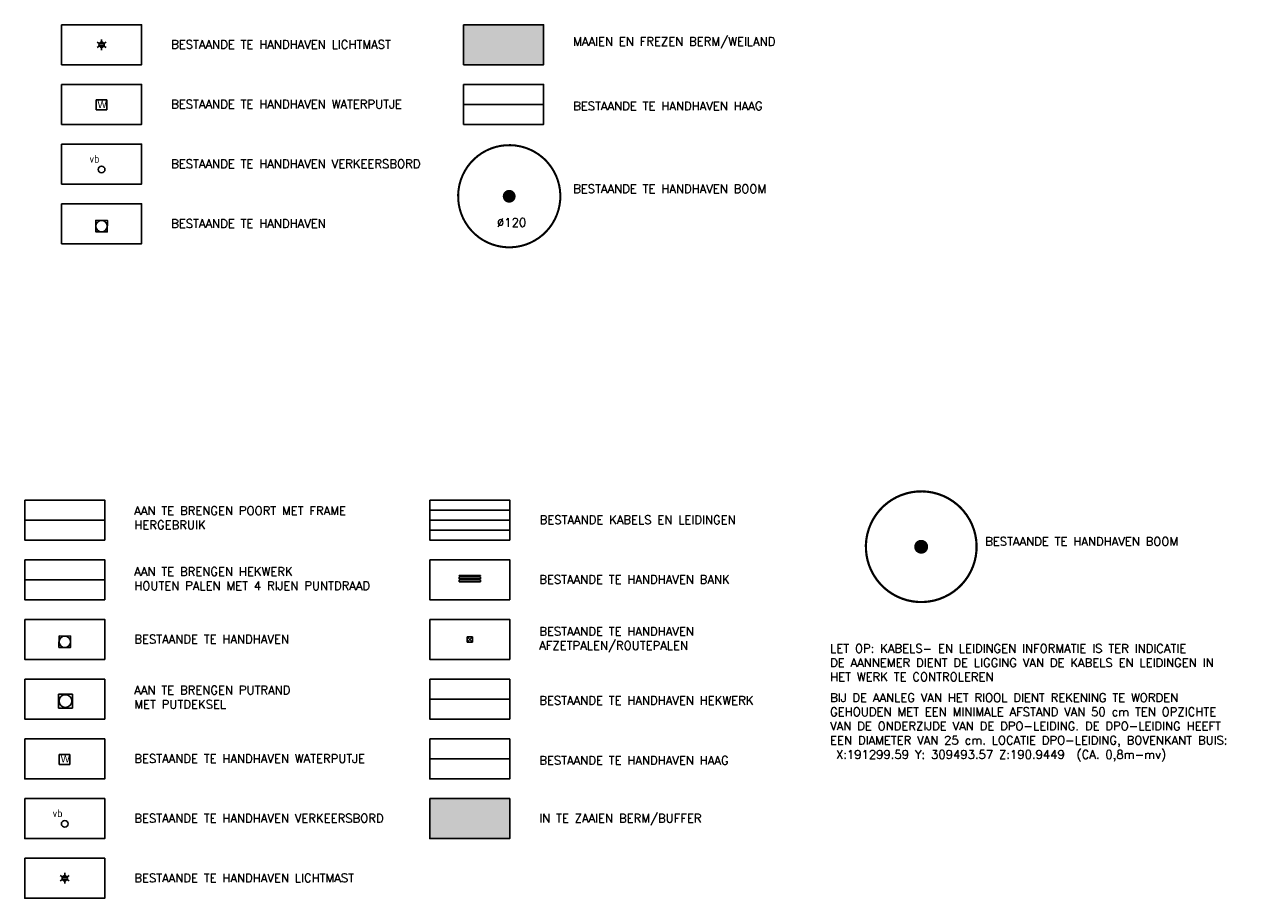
# Model space of a CAD drawing. Header units: metres. Extents: x 189938 to 192675, y 307646 to 311153.
# Tile 9 of 100: x 191018 to 191076, y 307846 to 307887. Entities that reach past the tile are written whole.
import ezdxf
from ezdxf.enums import TextEntityAlignment as Align
from ezdxf.lldxf.tags import DXFTag

# ---------------------------------------------------------------- set-up
doc = ezdxf.new("R2010")
doc.units = ezdxf.units.M
for name, color, linetype in [('PH-BEST-BOOM-HANDHAVEN', 98, 'Continuous'), ('PH-BEST-BOOM-HANDHAVEN-DIAMETER', 7, 'Continuous'), ('PH-BEST-KL-DATA_ZIGGO BV', 12, '1-200 ZIGGO'), ('PH-BEST-KL-GAS_LAGEDRUK_ENEXIS', 12, '1-200 GASLEIDING LAGE DRUK'), ('PH-BEST-KL-LAAGSPANNING', 12, '1-200 LAAGSPANNING'), ('PH-INM-DOORGANG VERWIJDEREN', 240, '1-200 FENCELINE2'), ('PH-INM-HAAG', 94, '1-200 BLOKHAAG'), ('PH-INM-LICHTMAST', 6, 'Continuous'), ('PH-INM-PUTRAND', 6, 'Solid'), ('PH-INM-RASTERHEKWERK HANDHaven', 6, '1-200 HEKWERK'), ('PH-INM-RASTERHEKWERK verwijderen', 240, '1-200 HEKWERK'), ('PH-INM-VERKEERSBORD', 6, 'Continuous'), ('PH-INM-WATERPUT', 6, 'Continuous'), ('PH-INM-WEGMEUBILAIR', 6, 'Continuous'), ('PH-INM-ZITBANK', 6, 'Continuous'), ('PH-NIEUW-BEPLANTING-GAZON-BERM', 75, 'Continuous'), ('PH-OPBREEK-GAZON-BERM', 75, 'Continuous'), ('PH-RIO-PUTRAND', 7, 'Continuous'), ('PH100', 7, 'Continuous')]:
    doc.layers.add(name, color=color, linetype=linetype)
doc.styles.add('RAinfra', font='iso.shx')
doc.styles.add('ROMANS', font='romans.shx')
doc.styles.add('Standard-txt', font='txt', dxfattribs={"height": 2.5})
doc.linetypes.add('1-200 BLOKHAAG', pattern='A,0,-0.035,[1,Gras.shx,S=5,R=0,X=0,Y=0.0025],-0.475', length=0.51)
doc.linetypes.add('1-200 FENCELINE2', pattern='A,1.27,-0.508,[132,ltypeshp.shx,S=0.508,R=0,X=-0.508,Y=0],-0.508,5.08', length=7.366)
doc.linetypes.add('1-200 GASLEIDING LAGE DRUK', pattern='A,1.5,-0.6,["GAS LD",ROMANS,S=0.24,R=0,X=-0.5,Y=-0.12],-1', length=3.1)
doc.linetypes.add('1-200 HEKWERK', pattern='A,1.5,-0.4,["X",ROMANS,S=0.24,R=0,X=-0.275,Y=-0.12],-0.05', length=1.95)
doc.linetypes.add('1-200 LAAGSPANNING', pattern='A,1.5,-0.6,["LS",ROMANS,S=0.24,R=0,X=-0.45,Y=-0.12],-0.05', length=2.15)
doc.linetypes.add('1-200 ZIGGO', pattern='A,1.5,-0.6,["ZIGGO",ROMANS,S=0.24,R=0,X=-0.5,Y=-0.12],-0.65', length=2.75)
tags = doc.linetypes.add('Solid', pattern=[10000, 10000]).pattern_tags.tags
tags[4:5] = [DXFTag(74, 4), DXFTag(75, 0), DXFTag(340, '0'), DXFTag(46, 1.0), DXFTag(50, 0.0), DXFTag(44, 0.0), DXFTag(45, 0.0)]

# ---------------------------------------------------------------- blocks, each defined once
blk = doc.blocks.new('Afsluiter Water-waterafsluiter')
for p, q in [((0.48, 0.42), (-0.52, 0.42)), ((-0.52, 0.42), (-0.52, -0.52)), ((0.48, -0.52), (0.48, 0.42)), ((-0.52, -0.52), (0.48, -0.52))]:
    blk.add_line(p, q)
at = {"style": 'Standard-txt'}
blk.add_text('W', height=0.683, dxfattribs=at).set_placement((-0.38, -0.34))
blk = doc.blocks.new('Lichtmast-B-SIE-WEG_LICHTMAST-SO')
for p, q in [((-0.22, 0.12), (-0.43, 0.25)), ((-0.23, 0.1), (0.23, 0.1)), ((0, 0.25), (0, 0.5)), ((0.22, 0.12), (0.43, 0.25)), ((-0.22, -0.12), (-0.43, -0.25)), ((-0.23, -0.1), (0.23, -0.1)), ((0, -0.25), (0, -0.5)), ((0.22, -0.12), (0.43, -0.25))]:
    blk.add_line(p, q)
blk.add_circle((0, 0), 0.25)
blk = doc.blocks.new('verkeersbord')
at = {"color": 0}
blk.add_circle((0, 0), 0.15, dxfattribs=at)
at = {"color": 0, "style": 'RAinfra'}
blk.add_text('vb', height=0.35, dxfattribs=at).set_placement((-0.1, 0.3), align=Align.RIGHT)
blk = doc.blocks.new('B-SRI-PUT-HWA-SO[5444]', base_point=(-530.014, 477.073))
at = {"layer": 'PH-INM-PUTRAND'}
blk.add_polyline3d([(-530.331, 477.396, 0), (-530.337, 476.756, 0), (-529.697, 476.749, 0), (-529.691, 477.389, 0), (-530.331, 477.396, 0)], dxfattribs=at)
blk.add_circle((-530.014, 477.073), 0.32, dxfattribs=at)
blk = doc.blocks.new('*U50')
at = {"const_width": 0.08}
blk.add_lwpolyline([(1.293, 1.526, 24.202564), (1.526, 1.293, 0.041318)], format="xyb", close=True, dxfattribs=at)
at = {"linetype": 'Continuous', "const_width": 0.25}
blk.add_lwpolyline([(-0.125, 0, 1), (0.125, 0, 1)], format="xyb", close=True, dxfattribs=at)
blk = doc.blocks.new('*U31')
for p, q in [((-0.325, 0.325), (-0.325, -0.325)), ((-0.325, 0.325), (0.325, 0.325)), ((0.325, 0.325), (0.325, -0.325)), ((-0.325, -0.325), (0.325, -0.325))]:
    blk.add_line(p, q)
blk.add_circle((0, 0), 0.3)
blk = doc.blocks.new('Bank-SIE-WEG_ZITBANK_MET_LEUNING')
for p, q in [((-0.5, 0.128), (-0.5, 0.153)), ((-0.5, 0.153), (0.5, 0.153)), ((0.5, 0.128), (-0.5, 0.128)), ((-0.5, -0.013), (-0.5, 0.087)), ((-0.5, 0.087), (0.5, 0.087)), ((-0.35, 0.128), (-0.35, 0.087)), ((-0.325, 0.128), (-0.325, 0.087)), ((0.325, 0.128), (0.325, 0.087)), ((0.35, 0.128), (0.35, 0.087)), ((0.5, 0.153), (0.5, 0.128)), ((0.5, 0.087), (0.5, -0.013)), ((0.5, -0.013), (-0.5, -0.013)), ((-0.5, -0.053), (-0.5, -0.153)), ((0.5, -0.053), (-0.5, -0.053)), ((-0.5, -0.153), (0.5, -0.153)), ((-0.35, -0.053), (-0.35, -0.013)), ((-0.325, -0.053), (-0.325, -0.013)), ((0.325, -0.053), (0.325, -0.013)), ((0.35, -0.053), (0.35, -0.013)), ((0.5, -0.153), (0.5, -0.053))]:
    blk.add_line(p, q)
blk = doc.blocks.new('Houten Paal-SIE-WEG_PAAL_HOUT')
for p, q in [((0.5, 0.5), (-0.5, 0.5)), ((-0.5, 0.5), (-0.5, -0.5)), ((-0.5, 0.5), (0.5, -0.5)), ((0.5, 0.5), (-0.5, -0.5)), ((0.5, -0.5), (0.5, 0.5)), ((-0.5, -0.5), (0.5, -0.5))]:
    blk.add_line(p, q)

msp = doc.modelspace()

# ---------------------------------------------------------------- hatches: boundary and pattern name
at = {"layer": 'PH-NIEUW-BEPLANTING-GAZON-BERM', "ltscale": 2, "transparency": 33554559}
h = msp.add_hatch(color=256, dxfattribs=at)
h.dxf.hatch_style = 1
h.paths.add_polyline_path([(191040.251, 307848.589), (191040.251, 307850.464), (191036.501, 307850.464), (191036.501, 307848.589)])
at = {"layer": 'PH-OPBREEK-GAZON-BERM', "transparency": 33554585}
h = msp.add_hatch(color=256, dxfattribs=at)
h.dxf.hatch_style = 1
h.paths.add_polyline_path([(191038.092, 307886.761), (191041.842, 307886.761), (191041.842, 307884.886), (191038.092, 307884.886)])

# ---------------------------------------------------------------- linework, layer by layer
at = {"layer": 'PH-BEST-KL-DATA_ZIGGO BV', "flags": 128}
msp.add_lwpolyline([(191036.501, 307863.995), (191040.251, 307863.995)], dxfattribs=at)
at = {"layer": 'PH-BEST-KL-GAS_LAGEDRUK_ENEXIS', "flags": 128}
msp.add_lwpolyline([(191036.501, 307863.058), (191040.251, 307863.058)], dxfattribs=at)
at = {"layer": 'PH-BEST-KL-LAAGSPANNING', "flags": 128}
msp.add_lwpolyline([(191036.501, 307863.526), (191040.251, 307863.526)], dxfattribs=at)
at = {"layer": 'PH-INM-DOORGANG VERWIJDEREN', "ltscale": 0.2}
msp.add_line((191017.512, 307863.526), (191021.262, 307863.526), dxfattribs=at)
at = {"layer": 'PH-INM-HAAG', "flags": 128}
for points in [[(191041.842, 307883.023), (191038.092, 307883.023)], [(191040.251, 307852.326), (191036.501, 307852.326)]]:
    msp.add_lwpolyline(points, dxfattribs=at)
at = {"layer": 'PH-INM-RASTERHEKWERK HANDHaven'}
msp.add_line((191036.501, 307855.126), (191040.251, 307855.126), dxfattribs=at)
at = {"layer": 'PH-INM-RASTERHEKWERK verwijderen'}
msp.add_line((191017.512, 307860.726), (191021.262, 307860.726), dxfattribs=at)
at = {"layer": 'PH100', "color": 1}
for points in [[(191019.24, 307886.761), (191022.99, 307886.761), (191022.99, 307884.886), (191019.24, 307884.886)], [(191038.092, 307886.761), (191041.842, 307886.761), (191041.842, 307884.886), (191038.092, 307884.886)], [(191019.24, 307883.961), (191022.99, 307883.961), (191022.99, 307882.086), (191019.24, 307882.086)], [(191038.092, 307883.961), (191041.842, 307883.961), (191041.842, 307882.086), (191038.092, 307882.086)], [(191019.24, 307881.161), (191022.99, 307881.161), (191022.99, 307879.286), (191019.24, 307879.286)], [(191019.24, 307878.361), (191022.99, 307878.361), (191022.99, 307876.486), (191019.24, 307876.486)], [(191017.512, 307864.464), (191021.262, 307864.464), (191021.262, 307862.589), (191017.512, 307862.589)], [(191036.501, 307864.464), (191040.251, 307864.464), (191040.251, 307862.589), (191036.501, 307862.589)], [(191017.512, 307861.664), (191021.262, 307861.664), (191021.262, 307859.789), (191017.512, 307859.789)], [(191036.501, 307861.664), (191040.251, 307861.664), (191040.251, 307859.789), (191036.501, 307859.789)], [(191017.512, 307858.864), (191021.262, 307858.864), (191021.262, 307856.989), (191017.512, 307856.989)], [(191036.501, 307858.864), (191040.251, 307858.864), (191040.251, 307856.989), (191036.501, 307856.989)], [(191017.512, 307856.064), (191021.262, 307856.064), (191021.262, 307854.189), (191017.512, 307854.189)], [(191036.501, 307856.064), (191040.251, 307856.064), (191040.251, 307854.189), (191036.501, 307854.189)], [(191017.512, 307853.264), (191021.262, 307853.264), (191021.262, 307851.389), (191017.512, 307851.389)], [(191036.501, 307853.264), (191040.251, 307853.264), (191040.251, 307851.389), (191036.501, 307851.389)], [(191017.512, 307850.464), (191021.262, 307850.464), (191021.262, 307848.589), (191017.512, 307848.589)], [(191036.501, 307850.464), (191040.251, 307850.464), (191040.251, 307848.589), (191036.501, 307848.589)], [(191017.512, 307847.664), (191021.262, 307847.664), (191021.262, 307845.789), (191017.512, 307845.789)]]:
    msp.add_lwpolyline(points, close=True, dxfattribs=at)

# ---------------------------------------------------------------- block references
at = {"layer": 'PH-BEST-BOOM-HANDHAVEN'}
for p, xscale, yscale, zscale in [((191040.228, 307878.715), 1.2, 1.2, 1.2), ((191059.548, 307862.275), 1.3, 1.3, 1.3)]:
    msp.add_blockref('*U50', p, dxfattribs=dict(at, xscale=xscale, yscale=yscale, zscale=zscale))
at = {"layer": 'PH-INM-LICHTMAST', "xscale": 0.5, "yscale": 0.5, "zscale": 0.5}
for p in [(191021.115, 307885.823), (191019.387, 307846.726)]:
    msp.add_blockref('Lichtmast-B-SIE-WEG_LICHTMAST-SO', p, dxfattribs=at)
at = {"layer": 'PH-INM-PUTRAND', "xscale": 0.837523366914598, "yscale": 0.837523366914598}
for p in [(191021.115, 307877.317), (191019.387, 307857.82)]:
    msp.add_blockref('B-SRI-PUT-HWA-SO[5444]', p, dxfattribs=at)
at = {"layer": 'PH-INM-VERKEERSBORD', "xscale": 1.05, "yscale": 1.05, "zscale": 1.05}
for p in [(191021.115, 307879.973), (191019.387, 307849.276)]:
    msp.add_blockref('verkeersbord', p, dxfattribs=at)
at = {"layer": 'PH-INM-WATERPUT', "xscale": 0.5, "yscale": 0.5, "zscale": 0.5}
for p in [(191021.115, 307883.023), (191019.387, 307852.326)]:
    msp.add_blockref('Afsluiter Water-waterafsluiter', p, dxfattribs=at)
at = {"layer": 'PH-INM-WEGMEUBILAIR', "lineweight": -3, "xscale": 0.25, "yscale": 0.25, "zscale": 0.25, "rotation": 90}
msp.add_blockref('Houten Paal-SIE-WEG_PAAL_HOUT', (191038.377, 307857.933), dxfattribs=at)
at = {"layer": 'PH-INM-ZITBANK'}
msp.add_blockref('Bank-SIE-WEG_ZITBANK_MET_LEUNING', (191038.376, 307860.778), dxfattribs=at)
at = {"layer": 'PH-RIO-PUTRAND'}
msp.add_blockref('*U31', (191019.42, 307855.036), dxfattribs=at)

# ---------------------------------------------------------------- texts
at = {"layer": 'PH-BEST-BOOM-HANDHAVEN-DIAMETER', "insert": (191040.34, 307877.487, -180.661), "char_height": 0.4, "attachment_point": 5, "style": 'ROMANS'}
msp.add_mtext('Ø120', dxfattribs=at)
at = {"layer": 'PH100', "color": 2, "char_height": 0.4, "attachment_point": 1, "rotation": 0, "style": 'ROMANS'}
for s, insert, width in [('MAAIEN EN FREZEN BERM/WEILAND', (191043.228, 307886.176), 14.48032), ('BESTAANDE TE HANDHAVEN HAAG', (191043.228, 307883.153), 13.68607), ('\\A1;BESTAANDE TE HANDHAVEN BOOM', (191043.228, 307879.267), 15.50476), ('\\A1;BESTAANDE TE HANDHAVEN BOOM', (191062.548, 307862.727), 15.50476), ('BESTAANDE TE HANDHAVEN HAAG', (191041.637, 307852.456), 13.68607)]:
    msp.add_mtext(s, dxfattribs=dict(at, insert=insert, width=width))
at = {"layer": 'PH100', "color": 2, "char_height": 0.4, "attachment_point": 1, "style": 'ROMANS'}
for s, insert, width in [('BESTAANDE TE HANDHAVEN LICHTMAST', (191024.376, 307886.037), 22.76292), ('BESTAANDE TE HANDHAVEN WATERPUTJE', (191024.376, 307883.237), 22.76292), ('BESTAANDE TE HANDHAVEN VERKEERSBORD', (191024.376, 307880.437), 22.76292), ('BESTAANDE TE HANDHAVEN ', (191024.376, 307877.637), 22.76292), ('AAN TE BRENGEN POORT MET FRAME\\PHERGEBRUIK', (191022.648, 307864.167), 22.76292), ('BESTAANDE KABELS EN LEIDINGEN', (191041.657, 307863.741), 14.78095), ('AAN TE BRENGEN HEKWERK\\PHOUTEN PALEN MET 4 RIJEN PUNTDRAAD', (191022.648, 307861.312), 22.76292), ('BESTAANDE TE HANDHAVEN BANK', (191041.637, 307860.941), 22.76292), ('BESTAANDE TE HANDHAVEN\\PAFZETPALEN/ROUTEPALEN', (191041.637, 307858.509), 22.76292), ('BESTAANDE TE HANDHAVEN ', (191022.648, 307858.141), 22.76292), ('\\A1;AAN TE BRENGEN PUTRAND\\PMET PUTDEKSEL', (191022.648, 307855.752), 15.50476), ('BIJ DE AANLEG VAN HET RIOOL DIENT REKENING TE WORDEN GEHOUDEN MET EEN MINIMALE AFSTAND VAN 50 cm TEN OPZICHTE VAN DE ONDERZIJDE VAN DE DPO-LEIDING. DE DPO-LEIDING HEEFT EEN DIAMETER VAN 25 cm. LOCATIE DPO-LEIDING, {\\A1;BOVENKANT BUIS:\\P X:}191299.59 {\\A1;Y: 3}09493.57{\\A1; Z:}190.9449  (CA. 0,8m-mv) ', (191055.277, 307855.399), 20.80032), ('BESTAANDE TE HANDHAVEN HEKWERK', (191041.637, 307855.267), 22.76292), ('BESTAANDE TE HANDHAVEN WATERPUTJE', (191022.648, 307852.541), 22.76292), ('BESTAANDE TE HANDHAVEN VERKEERSBORD', (191022.648, 307849.741), 22.76292), ('IN TE ZAAIEN BERM/BUFFER', (191041.637, 307849.741), 9.82123), ('BESTAANDE TE HANDHAVEN LICHTMAST', (191022.648, 307846.941), 22.76292)]:
    msp.add_mtext(s, dxfattribs=dict(at, insert=insert, width=width))
at = {"layer": 'PH100', "color": 2, "ltscale": 0.1, "insert": (191055.277, 307857.705), "char_height": 0.4, "width": 19.52505, "attachment_point": 1, "style": 'ROMANS'}
msp.add_mtext('LET OP: KABELS- EN LEIDINGEN INFORMATIE IS TER INDICATIE ^JDE AANNEMER DIENT DE LIGGING VAN DE KABELS EN LEIDINGEN IN HET WERK TE CONTROLEREN', dxfattribs=at)

doc.saveas('drawing.dxf')
